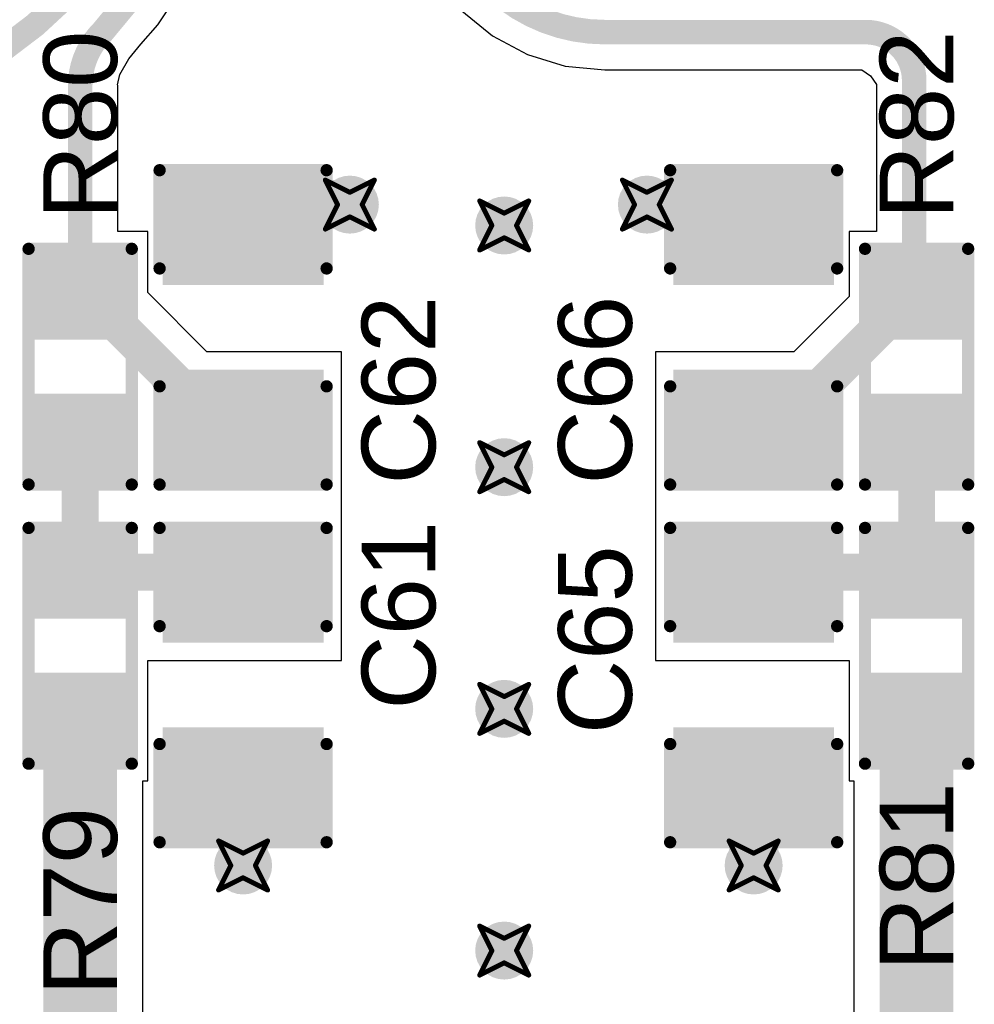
# Model space of a CAD drawing. Header units: inches. Extents: x -0.03 to 9.71, y 0 to 4.44.
# Tile 96 of 118: x 3.37 to 3.76, y 1.12 to 1.52. Entities that reach past the tile are written whole.
import ezdxf

# ---------------------------------------------------------------- set-up
doc = ezdxf.new("R2010")
doc.units = ezdxf.units.IN
doc.header["$MEASUREMENT"] = 0
for name, color, linetype in [('Bottom Layer', 5, 'Continuous'), ('Drill Drawing', 1, 'Continuous'), ('Layer 1', 16, 'Continuous'), ('Layer 2', 76, 'Continuous'), ('Top Layer', 1, 'Continuous'), ('Top Overlay', 2, 'Continuous'), ('Top Paste', 8, 'Continuous'), ('Top Solder', 216, 'Continuous'), ('Via Holes', 16, 'Continuous')]:
    doc.layers.add(name, color=color, linetype=linetype)
doc.styles.add('Arial', font='txt', dxfattribs={"height": 0.2})

# ---------------------------------------------------------------- blocks, each defined once
blk = doc.blocks.new('R___0603_21')
at = {"layer": 'Top Layer'}
for points in [[(-0.015, 0.0175), (-0.015, -0.0175), (-0.045, -0.0175), (-0.045, 0.0175)], [(0.045, 0.0175), (0.045, -0.0175), (0.015, -0.0175), (0.015, 0.0175)]]:
    blk.add_hatch(color=1, dxfattribs=at).paths.add_polyline_path(points)
at = {"layer": 'Top Paste'}
for points in [[(-0.015, 0.0175), (-0.015, -0.0175), (-0.045, -0.0175), (-0.045, 0.0175)], [(0.045, 0.0175), (0.045, -0.0175), (0.015, -0.0175), (0.015, 0.0175)]]:
    blk.add_hatch(color=8, dxfattribs=at).paths.add_polyline_path(points)
at = {"layer": 'Top Solder'}
for points in [[(-0.011, 0.0215), (-0.011, -0.0215), (-0.049, -0.0215), (-0.049, 0.0215)], [(0.049, 0.0215), (0.049, -0.0215), (0.011, -0.0215), (0.011, 0.0215)]]:
    blk.add_hatch(color=216, dxfattribs=at).paths.add_polyline_path(points)
at = {"layer": 'Top Overlay', "const_width": 0.005}
for points in [[(-0.048, 0.021), (0.048, 0.021)], [(-0.048, 0.021), (-0.048, -0.021)], [(0.048, 0.021), (0.048, -0.021)], [(-0.048, -0.021), (0.048, -0.021)]]:
    blk.add_lwpolyline(points, dxfattribs=at)
at = {"layer": 'Top Overlay', "const_width": 0.0025}
for points in [[(-0.04925, 0.021, 1), (-0.04675, 0.021, 1)], [(-0.04925, 0.021, 1), (-0.04675, 0.021, 1)], [(0.04675, 0.021, 1), (0.04925, 0.021, 1)], [(0.04675, 0.021, 1), (0.04925, 0.021, 1)], [(-0.04925, -0.021, 1), (-0.04675, -0.021, 1)], [(-0.04925, -0.021, 1), (-0.04675, -0.021, 1)], [(0.04675, -0.021, 1), (0.04925, -0.021, 1)], [(0.04675, -0.021, 1), (0.04925, -0.021, 1)]]:
    blk.add_lwpolyline(points, format="xyb", close=True, dxfattribs=at)
blk = doc.blocks.new('R___0603_22')
at = {"layer": 'Top Layer'}
for points in [[(-0.015, 0.0175), (-0.015, -0.0175), (-0.045, -0.0175), (-0.045, 0.0175)], [(0.045, 0.0175), (0.045, -0.0175), (0.015, -0.0175), (0.015, 0.0175)]]:
    blk.add_hatch(color=1, dxfattribs=at).paths.add_polyline_path(points)
at = {"layer": 'Top Paste'}
for points in [[(-0.015, 0.0175), (-0.015, -0.0175), (-0.045, -0.0175), (-0.045, 0.0175)], [(0.045, 0.0175), (0.045, -0.0175), (0.015, -0.0175), (0.015, 0.0175)]]:
    blk.add_hatch(color=8, dxfattribs=at).paths.add_polyline_path(points)
at = {"layer": 'Top Solder'}
for points in [[(-0.011, 0.0215), (-0.011, -0.0215), (-0.049, -0.0215), (-0.049, 0.0215)], [(0.049, 0.0215), (0.049, -0.0215), (0.011, -0.0215), (0.011, 0.0215)]]:
    blk.add_hatch(color=216, dxfattribs=at).paths.add_polyline_path(points)
at = {"layer": 'Top Overlay', "const_width": 0.005}
for points in [[(-0.048, 0.021), (0.048, 0.021)], [(-0.048, 0.021), (-0.048, -0.021)], [(0.048, 0.021), (0.048, -0.021)], [(-0.048, -0.021), (0.048, -0.021)]]:
    blk.add_lwpolyline(points, dxfattribs=at)
at = {"layer": 'Top Overlay', "const_width": 0.0025}
for points in [[(-0.04925, 0.021, 1), (-0.04675, 0.021, 1)], [(-0.04925, 0.021, 1), (-0.04675, 0.021, 1)], [(0.04675, 0.021, 1), (0.04925, 0.021, 1)], [(0.04675, 0.021, 1), (0.04925, 0.021, 1)], [(-0.04925, -0.021, 1), (-0.04675, -0.021, 1)], [(-0.04925, -0.021, 1), (-0.04675, -0.021, 1)], [(0.04675, -0.021, 1), (0.04925, -0.021, 1)], [(0.04675, -0.021, 1), (0.04925, -0.021, 1)]]:
    blk.add_lwpolyline(points, format="xyb", close=True, dxfattribs=at)
blk = doc.blocks.new('R___0603_23')
at = {"layer": 'Top Layer'}
for points in [[(-0.015, 0.0175), (-0.015, -0.0175), (-0.045, -0.0175), (-0.045, 0.0175)], [(0.045, 0.0175), (0.045, -0.0175), (0.015, -0.0175), (0.015, 0.0175)]]:
    blk.add_hatch(color=1, dxfattribs=at).paths.add_polyline_path(points)
at = {"layer": 'Top Paste'}
for points in [[(-0.015, 0.0175), (-0.015, -0.0175), (-0.045, -0.0175), (-0.045, 0.0175)], [(0.045, 0.0175), (0.045, -0.0175), (0.015, -0.0175), (0.015, 0.0175)]]:
    blk.add_hatch(color=8, dxfattribs=at).paths.add_polyline_path(points)
at = {"layer": 'Top Solder'}
for points in [[(-0.011, 0.0215), (-0.011, -0.0215), (-0.049, -0.0215), (-0.049, 0.0215)], [(0.049, 0.0215), (0.049, -0.0215), (0.011, -0.0215), (0.011, 0.0215)]]:
    blk.add_hatch(color=216, dxfattribs=at).paths.add_polyline_path(points)
at = {"layer": 'Top Overlay', "const_width": 0.005}
for points in [[(-0.048, 0.021), (0.048, 0.021)], [(-0.048, 0.021), (-0.048, -0.021)], [(0.048, 0.021), (0.048, -0.021)], [(-0.048, -0.021), (0.048, -0.021)]]:
    blk.add_lwpolyline(points, dxfattribs=at)
at = {"layer": 'Top Overlay', "const_width": 0.0025}
for points in [[(-0.04925, 0.021, 1), (-0.04675, 0.021, 1)], [(-0.04925, 0.021, 1), (-0.04675, 0.021, 1)], [(0.04675, 0.021, 1), (0.04925, 0.021, 1)], [(0.04675, 0.021, 1), (0.04925, 0.021, 1)], [(-0.04925, -0.021, 1), (-0.04675, -0.021, 1)], [(-0.04925, -0.021, 1), (-0.04675, -0.021, 1)], [(0.04675, -0.021, 1), (0.04925, -0.021, 1)], [(0.04675, -0.021, 1), (0.04925, -0.021, 1)]]:
    blk.add_lwpolyline(points, format="xyb", close=True, dxfattribs=at)
blk = doc.blocks.new('R___0603_24')
at = {"layer": 'Top Layer'}
for points in [[(-0.015, 0.0175), (-0.015, -0.0175), (-0.045, -0.0175), (-0.045, 0.0175)], [(0.045, 0.0175), (0.045, -0.0175), (0.015, -0.0175), (0.015, 0.0175)]]:
    blk.add_hatch(color=1, dxfattribs=at).paths.add_polyline_path(points)
at = {"layer": 'Top Paste'}
for points in [[(-0.015, 0.0175), (-0.015, -0.0175), (-0.045, -0.0175), (-0.045, 0.0175)], [(0.045, 0.0175), (0.045, -0.0175), (0.015, -0.0175), (0.015, 0.0175)]]:
    blk.add_hatch(color=8, dxfattribs=at).paths.add_polyline_path(points)
at = {"layer": 'Top Solder'}
for points in [[(-0.011, 0.0215), (-0.011, -0.0215), (-0.049, -0.0215), (-0.049, 0.0215)], [(0.049, 0.0215), (0.049, -0.0215), (0.011, -0.0215), (0.011, 0.0215)]]:
    blk.add_hatch(color=216, dxfattribs=at).paths.add_polyline_path(points)
at = {"layer": 'Top Overlay', "const_width": 0.005}
for points in [[(-0.048, 0.021), (0.048, 0.021)], [(-0.048, 0.021), (-0.048, -0.021)], [(0.048, 0.021), (0.048, -0.021)], [(-0.048, -0.021), (0.048, -0.021)]]:
    blk.add_lwpolyline(points, dxfattribs=at)
at = {"layer": 'Top Overlay', "const_width": 0.0025}
for points in [[(-0.04925, 0.021, 1), (-0.04675, 0.021, 1)], [(-0.04925, 0.021, 1), (-0.04675, 0.021, 1)], [(0.04675, 0.021, 1), (0.04925, 0.021, 1)], [(0.04675, 0.021, 1), (0.04925, 0.021, 1)], [(-0.04925, -0.021, 1), (-0.04675, -0.021, 1)], [(-0.04925, -0.021, 1), (-0.04675, -0.021, 1)], [(0.04675, -0.021, 1), (0.04925, -0.021, 1)], [(0.04675, -0.021, 1), (0.04925, -0.021, 1)]]:
    blk.add_lwpolyline(points, format="xyb", close=True, dxfattribs=at)
blk = doc.blocks.new('C___0805_136')
at = {"layer": 'Top Layer'}
for points in [[(-0.06, 0.03), (-0.02, 0.03), (-0.02, -0.03), (-0.06, -0.03)], [(0.02, 0.03), (0.06, 0.03), (0.06, -0.03), (0.02, -0.03)]]:
    blk.add_hatch(color=1, dxfattribs=at).paths.add_polyline_path(points)
at = {"layer": 'Top Paste'}
for points in [[(-0.06, 0.03), (-0.02, 0.03), (-0.02, -0.03), (-0.06, -0.03)], [(0.02, 0.03), (0.06, 0.03), (0.06, -0.03), (0.02, -0.03)]]:
    blk.add_hatch(color=8, dxfattribs=at).paths.add_polyline_path(points)
at = {"layer": 'Top Solder'}
for points in [[(-0.06276, 0.03276), (-0.01724, 0.03276), (-0.01724, -0.03276), (-0.06276, -0.03276)], [(0.01724, 0.03276), (0.06276, 0.03276), (0.06276, -0.03276), (0.01724, -0.03276)]]:
    blk.add_hatch(color=216, dxfattribs=at).paths.add_polyline_path(points)
at = {"layer": 'Top Overlay', "const_width": 0.005}
for points in [[(-0.064, -0.034), (-0.064, 0.034)], [(-0.024, 0.034), (-0.064, 0.034)], [(0.064, 0.034), (0.024, 0.034)], [(0.064, -0.034), (0.064, 0.034)], [(-0.024, -0.034), (-0.064, -0.034)], [(0.064, -0.034), (0.024, -0.034)]]:
    blk.add_lwpolyline(points, dxfattribs=at)
at = {"layer": 'Top Overlay', "const_width": 0.0025}
for points in [[(-0.06525, 0.034, 1), (-0.06275, 0.034, 1)], [(-0.06525, 0.034, 1), (-0.06275, 0.034, 1)], [(-0.02525, 0.034, 1), (-0.02275, 0.034, 1)], [(0.02275, 0.034, 1), (0.02525, 0.034, 1)], [(0.06275, 0.034, 1), (0.06525, 0.034, 1)], [(0.06275, 0.034, 1), (0.06525, 0.034, 1)], [(-0.06525, -0.034, 1), (-0.06275, -0.034, 1)], [(-0.06525, -0.034, 1), (-0.06275, -0.034, 1)], [(-0.02525, -0.034, 1), (-0.02275, -0.034, 1)], [(0.02275, -0.034, 1), (0.02525, -0.034, 1)], [(0.06275, -0.034, 1), (0.06525, -0.034, 1)], [(0.06275, -0.034, 1), (0.06525, -0.034, 1)]]:
    blk.add_lwpolyline(points, format="xyb", close=True, dxfattribs=at)
blk = doc.blocks.new('C___0805_137')
at = {"layer": 'Top Layer'}
for points in [[(-0.06, 0.03), (-0.02, 0.03), (-0.02, -0.03), (-0.06, -0.03)], [(0.02, 0.03), (0.06, 0.03), (0.06, -0.03), (0.02, -0.03)]]:
    blk.add_hatch(color=1, dxfattribs=at).paths.add_polyline_path(points)
at = {"layer": 'Top Paste'}
for points in [[(-0.06, 0.03), (-0.02, 0.03), (-0.02, -0.03), (-0.06, -0.03)], [(0.02, 0.03), (0.06, 0.03), (0.06, -0.03), (0.02, -0.03)]]:
    blk.add_hatch(color=8, dxfattribs=at).paths.add_polyline_path(points)
at = {"layer": 'Top Solder'}
for points in [[(-0.06276, 0.03276), (-0.01724, 0.03276), (-0.01724, -0.03276), (-0.06276, -0.03276)], [(0.01724, 0.03276), (0.06276, 0.03276), (0.06276, -0.03276), (0.01724, -0.03276)]]:
    blk.add_hatch(color=216, dxfattribs=at).paths.add_polyline_path(points)
at = {"layer": 'Top Overlay', "const_width": 0.005}
for points in [[(-0.064, 0.034), (-0.064, -0.034)], [(-0.064, 0.034), (-0.024, 0.034)], [(0.024, 0.034), (0.064, 0.034)], [(0.064, 0.034), (0.064, -0.034)], [(-0.064, -0.034), (-0.024, -0.034)], [(0.024, -0.034), (0.064, -0.034)]]:
    blk.add_lwpolyline(points, dxfattribs=at)
at = {"layer": 'Top Overlay', "const_width": 0.0025}
for points in [[(-0.06525, 0.034, 1), (-0.06275, 0.034, 1)], [(-0.06525, 0.034, 1), (-0.06275, 0.034, 1)], [(-0.02525, 0.034, 1), (-0.02275, 0.034, 1)], [(0.02275, 0.034, 1), (0.02525, 0.034, 1)], [(0.06275, 0.034, 1), (0.06525, 0.034, 1)], [(0.06275, 0.034, 1), (0.06525, 0.034, 1)], [(-0.06525, -0.034, 1), (-0.06275, -0.034, 1)], [(-0.06525, -0.034, 1), (-0.06275, -0.034, 1)], [(-0.02525, -0.034, 1), (-0.02275, -0.034, 1)], [(0.02275, -0.034, 1), (0.02525, -0.034, 1)], [(0.06275, -0.034, 1), (0.06525, -0.034, 1)], [(0.06275, -0.034, 1), (0.06525, -0.034, 1)]]:
    blk.add_lwpolyline(points, format="xyb", close=True, dxfattribs=at)
blk = doc.blocks.new('C___0805_140')
at = {"layer": 'Top Layer'}
for points in [[(-0.06, 0.03), (-0.02, 0.03), (-0.02, -0.03), (-0.06, -0.03)], [(0.02, 0.03), (0.06, 0.03), (0.06, -0.03), (0.02, -0.03)]]:
    blk.add_hatch(color=1, dxfattribs=at).paths.add_polyline_path(points)
at = {"layer": 'Top Paste'}
for points in [[(-0.06, 0.03), (-0.02, 0.03), (-0.02, -0.03), (-0.06, -0.03)], [(0.02, 0.03), (0.06, 0.03), (0.06, -0.03), (0.02, -0.03)]]:
    blk.add_hatch(color=8, dxfattribs=at).paths.add_polyline_path(points)
at = {"layer": 'Top Solder'}
for points in [[(-0.06276, 0.03276), (-0.01724, 0.03276), (-0.01724, -0.03276), (-0.06276, -0.03276)], [(0.01724, 0.03276), (0.06276, 0.03276), (0.06276, -0.03276), (0.01724, -0.03276)]]:
    blk.add_hatch(color=216, dxfattribs=at).paths.add_polyline_path(points)
at = {"layer": 'Top Overlay', "const_width": 0.005}
for points in [[(-0.064, 0.034), (-0.064, -0.034)], [(-0.064, 0.034), (-0.024, 0.034)], [(0.024, 0.034), (0.064, 0.034)], [(0.064, 0.034), (0.064, -0.034)], [(-0.064, -0.034), (-0.024, -0.034)], [(0.024, -0.034), (0.064, -0.034)]]:
    blk.add_lwpolyline(points, dxfattribs=at)
at = {"layer": 'Top Overlay', "const_width": 0.0025}
for points in [[(-0.06525, 0.034, 1), (-0.06275, 0.034, 1)], [(-0.06525, 0.034, 1), (-0.06275, 0.034, 1)], [(-0.02525, 0.034, 1), (-0.02275, 0.034, 1)], [(0.02275, 0.034, 1), (0.02525, 0.034, 1)], [(0.06275, 0.034, 1), (0.06525, 0.034, 1)], [(0.06275, 0.034, 1), (0.06525, 0.034, 1)], [(-0.06525, -0.034, 1), (-0.06275, -0.034, 1)], [(-0.06525, -0.034, 1), (-0.06275, -0.034, 1)], [(-0.02525, -0.034, 1), (-0.02275, -0.034, 1)], [(0.02275, -0.034, 1), (0.02525, -0.034, 1)], [(0.06275, -0.034, 1), (0.06525, -0.034, 1)], [(0.06275, -0.034, 1), (0.06525, -0.034, 1)]]:
    blk.add_lwpolyline(points, format="xyb", close=True, dxfattribs=at)
blk = doc.blocks.new('C___0805_141')
at = {"layer": 'Top Layer'}
for points in [[(-0.06, 0.03), (-0.02, 0.03), (-0.02, -0.03), (-0.06, -0.03)], [(0.02, 0.03), (0.06, 0.03), (0.06, -0.03), (0.02, -0.03)]]:
    blk.add_hatch(color=1, dxfattribs=at).paths.add_polyline_path(points)
at = {"layer": 'Top Paste'}
for points in [[(-0.06, 0.03), (-0.02, 0.03), (-0.02, -0.03), (-0.06, -0.03)], [(0.02, 0.03), (0.06, 0.03), (0.06, -0.03), (0.02, -0.03)]]:
    blk.add_hatch(color=8, dxfattribs=at).paths.add_polyline_path(points)
at = {"layer": 'Top Solder'}
for points in [[(-0.06276, 0.03276), (-0.01724, 0.03276), (-0.01724, -0.03276), (-0.06276, -0.03276)], [(0.01724, 0.03276), (0.06276, 0.03276), (0.06276, -0.03276), (0.01724, -0.03276)]]:
    blk.add_hatch(color=216, dxfattribs=at).paths.add_polyline_path(points)
at = {"layer": 'Top Overlay', "const_width": 0.005}
for points in [[(-0.064, -0.034), (-0.064, 0.034)], [(-0.024, 0.034), (-0.064, 0.034)], [(0.064, 0.034), (0.024, 0.034)], [(0.064, -0.034), (0.064, 0.034)], [(-0.024, -0.034), (-0.064, -0.034)], [(0.064, -0.034), (0.024, -0.034)]]:
    blk.add_lwpolyline(points, dxfattribs=at)
at = {"layer": 'Top Overlay', "const_width": 0.0025}
for points in [[(-0.06525, 0.034, 1), (-0.06275, 0.034, 1)], [(-0.06525, 0.034, 1), (-0.06275, 0.034, 1)], [(-0.02525, 0.034, 1), (-0.02275, 0.034, 1)], [(0.02275, 0.034, 1), (0.02525, 0.034, 1)], [(0.06275, 0.034, 1), (0.06525, 0.034, 1)], [(0.06275, 0.034, 1), (0.06525, 0.034, 1)], [(-0.06525, -0.034, 1), (-0.06275, -0.034, 1)], [(-0.06525, -0.034, 1), (-0.06275, -0.034, 1)], [(-0.02525, -0.034, 1), (-0.02275, -0.034, 1)], [(0.02275, -0.034, 1), (0.02525, -0.034, 1)], [(0.06275, -0.034, 1), (0.06525, -0.034, 1)], [(0.06275, -0.034, 1), (0.06525, -0.034, 1)]]:
    blk.add_lwpolyline(points, format="xyb", close=True, dxfattribs=at)

msp = doc.modelspace()

# ---------------------------------------------------------------- hatches: boundary and pattern name
at = {"layer": 'Bottom Layer'}
h = msp.add_hatch(color=5, dxfattribs=at)
edge = h.paths.add_edge_path()
edge.add_arc((3.50488, 1.44551), 0.01181, 0, 360)
h = msp.add_hatch(color=5, dxfattribs=at)
edge = h.paths.add_edge_path()
edge.add_arc((3.62583, 1.44551), 0.01181, 0, 360)
h = msp.add_hatch(color=5, dxfattribs=at)
edge = h.paths.add_edge_path()
edge.add_arc((3.56772, 1.43701), 0.01181, 0, 360)
h = msp.add_hatch(color=5, dxfattribs=at)
edge = h.paths.add_edge_path()
edge.add_arc((3.56772, 1.33858), 0.01181, 0, 360)
h = msp.add_hatch(color=5, dxfattribs=at)
edge = h.paths.add_edge_path()
edge.add_arc((3.56772, 1.24016), 0.01181, 0, 360)
h = msp.add_hatch(color=5, dxfattribs=at)
edge = h.paths.add_edge_path()
edge.add_arc((3.46142, 1.17638), 0.01181, 0, 360)
h = msp.add_hatch(color=5, dxfattribs=at)
edge = h.paths.add_edge_path()
edge.add_arc((3.66929, 1.17638), 0.01181, 0, 360)
h = msp.add_hatch(color=5, dxfattribs=at)
edge = h.paths.add_edge_path()
edge.add_arc((3.56772, 1.14173), 0.01181, 0, 360)
at = {"layer": 'Layer 1'}
h = msp.add_hatch(color=16, dxfattribs=at)
edge = h.paths.add_edge_path()
edge.add_arc((3.50488, 1.44551), 0.01181, 0, 360)
h = msp.add_hatch(color=16, dxfattribs=at)
edge = h.paths.add_edge_path()
edge.add_arc((3.62583, 1.44551), 0.01181, 0, 360)
h = msp.add_hatch(color=16, dxfattribs=at)
edge = h.paths.add_edge_path()
edge.add_arc((3.56772, 1.43701), 0.01181, 0, 360)
h = msp.add_hatch(color=16, dxfattribs=at)
edge = h.paths.add_edge_path()
edge.add_arc((3.56772, 1.33858), 0.01181, 0, 360)
h = msp.add_hatch(color=16, dxfattribs=at)
edge = h.paths.add_edge_path()
edge.add_arc((3.56772, 1.24016), 0.01181, 0, 360)
h = msp.add_hatch(color=16, dxfattribs=at)
edge = h.paths.add_edge_path()
edge.add_arc((3.46142, 1.17638), 0.01181, 0, 360)
h = msp.add_hatch(color=16, dxfattribs=at)
edge = h.paths.add_edge_path()
edge.add_arc((3.66929, 1.17638), 0.01181, 0, 360)
h = msp.add_hatch(color=16, dxfattribs=at)
edge = h.paths.add_edge_path()
edge.add_arc((3.56772, 1.14173), 0.01181, 0, 360)
at = {"layer": 'Layer 2'}
h = msp.add_hatch(color=76, dxfattribs=at)
edge = h.paths.add_edge_path()
edge.add_arc((3.50488, 1.44551), 0.01181, 0, 360)
h = msp.add_hatch(color=76, dxfattribs=at)
edge = h.paths.add_edge_path()
edge.add_arc((3.62583, 1.44551), 0.01181, 0, 360)
h = msp.add_hatch(color=76, dxfattribs=at)
edge = h.paths.add_edge_path()
edge.add_arc((3.56772, 1.43701), 0.01181, 0, 360)
h = msp.add_hatch(color=76, dxfattribs=at)
edge = h.paths.add_edge_path()
edge.add_arc((3.56772, 1.33858), 0.01181, 0, 360)
h = msp.add_hatch(color=76, dxfattribs=at)
edge = h.paths.add_edge_path()
edge.add_arc((3.56772, 1.24016), 0.01181, 0, 360)
h = msp.add_hatch(color=76, dxfattribs=at)
edge = h.paths.add_edge_path()
edge.add_arc((3.46142, 1.17638), 0.01181, 0, 360)
h = msp.add_hatch(color=76, dxfattribs=at)
edge = h.paths.add_edge_path()
edge.add_arc((3.66929, 1.17638), 0.01181, 0, 360)
h = msp.add_hatch(color=76, dxfattribs=at)
edge = h.paths.add_edge_path()
edge.add_arc((3.56772, 1.14173), 0.01181, 0, 360)
at = {"layer": 'Top Layer'}
h = msp.add_hatch(color=1, dxfattribs=at)
edge = h.paths.add_edge_path()
edge.add_arc((3.50488, 1.44551), 0.01181, 0, 360)
h = msp.add_hatch(color=1, dxfattribs=at)
edge = h.paths.add_edge_path()
edge.add_arc((3.62583, 1.44551), 0.01181, 0, 360)
h = msp.add_hatch(color=1, dxfattribs=at)
edge = h.paths.add_edge_path()
edge.add_arc((3.56772, 1.43701), 0.01181, 0, 360)
h = msp.add_hatch(color=1, dxfattribs=at)
edge = h.paths.add_edge_path()
edge.add_arc((3.56772, 1.33858), 0.01181, 0, 360)
h = msp.add_hatch(color=1, dxfattribs=at)
edge = h.paths.add_edge_path()
edge.add_arc((3.56772, 1.24016), 0.01181, 0, 360)
h = msp.add_hatch(color=1, dxfattribs=at)
edge = h.paths.add_edge_path()
edge.add_arc((3.46142, 1.17638), 0.01181, 0, 360)
h = msp.add_hatch(color=1, dxfattribs=at)
edge = h.paths.add_edge_path()
edge.add_arc((3.66929, 1.17638), 0.01181, 0, 360)
h = msp.add_hatch(color=1, dxfattribs=at)
edge = h.paths.add_edge_path()
edge.add_arc((3.56772, 1.14173), 0.01181, 0, 360)
at = {"layer": 'Via Holes'}
h = msp.add_hatch(color=7, dxfattribs=at)
edge = h.paths.add_edge_path()
edge.add_arc((3.50488, 1.44551), 0.00591, 0, 360)
h = msp.add_hatch(color=7, dxfattribs=at)
edge = h.paths.add_edge_path()
edge.add_arc((3.62583, 1.44551), 0.00591, 0, 360)
h = msp.add_hatch(color=7, dxfattribs=at)
edge = h.paths.add_edge_path()
edge.add_arc((3.56772, 1.43701), 0.00591, 0, 360)
h = msp.add_hatch(color=7, dxfattribs=at)
edge = h.paths.add_edge_path()
edge.add_arc((3.56772, 1.33858), 0.00591, 0, 360)
h = msp.add_hatch(color=7, dxfattribs=at)
edge = h.paths.add_edge_path()
edge.add_arc((3.56772, 1.24016), 0.00591, 0, 360)
h = msp.add_hatch(color=7, dxfattribs=at)
edge = h.paths.add_edge_path()
edge.add_arc((3.46142, 1.17638), 0.00591, 0, 360)
h = msp.add_hatch(color=7, dxfattribs=at)
edge = h.paths.add_edge_path()
edge.add_arc((3.66929, 1.17638), 0.00591, 0, 360)
h = msp.add_hatch(color=7, dxfattribs=at)
edge = h.paths.add_edge_path()
edge.add_arc((3.56772, 1.14173), 0.00591, 0, 360)

# ---------------------------------------------------------------- linework, layer by layer
at = {"layer": 'Drill Drawing', "const_width": 0.002}
for points in [[(3.49488, 1.45551), (3.50488, 1.45051)], [(3.49488, 1.45551), (3.49988, 1.44551)], [(3.50488, 1.45051), (3.51488, 1.45551)], [(3.50988, 1.44551), (3.51488, 1.45551)], [(3.61583, 1.45551), (3.62583, 1.45051)], [(3.61583, 1.45551), (3.62083, 1.44551)], [(3.62583, 1.45051), (3.63583, 1.45551)], [(3.63083, 1.44551), (3.63583, 1.45551)], [(3.55772, 1.44701), (3.56772, 1.44201)], [(3.55772, 1.44701), (3.56272, 1.43701)], [(3.56772, 1.44201), (3.57772, 1.44701)], [(3.57272, 1.43701), (3.57772, 1.44701)], [(3.49488, 1.43551), (3.49988, 1.44551)], [(3.50988, 1.44551), (3.51488, 1.43551)], [(3.61583, 1.43551), (3.62083, 1.44551)], [(3.63083, 1.44551), (3.63583, 1.43551)], [(3.49488, 1.43551), (3.50488, 1.44051)], [(3.50488, 1.44051), (3.51488, 1.43551)], [(3.61583, 1.43551), (3.62583, 1.44051)], [(3.62583, 1.44051), (3.63583, 1.43551)], [(3.55772, 1.42701), (3.56272, 1.43701)], [(3.57272, 1.43701), (3.57772, 1.42701)], [(3.55772, 1.42701), (3.56772, 1.43201)], [(3.56772, 1.43201), (3.57772, 1.42701)], [(3.55772, 1.34858), (3.56772, 1.34358)], [(3.55772, 1.34858), (3.56272, 1.33858)], [(3.56772, 1.34358), (3.57772, 1.34858)], [(3.57272, 1.33858), (3.57772, 1.34858)], [(3.55772, 1.32858), (3.56272, 1.33858)], [(3.57272, 1.33858), (3.57772, 1.32858)], [(3.55772, 1.32858), (3.56772, 1.33358)], [(3.56772, 1.33358), (3.57772, 1.32858)], [(3.55772, 1.25016), (3.56772, 1.24516)], [(3.55772, 1.25016), (3.56272, 1.24016)], [(3.56772, 1.24516), (3.57772, 1.25016)], [(3.57272, 1.24016), (3.57772, 1.25016)], [(3.55772, 1.23016), (3.56272, 1.24016)], [(3.57272, 1.24016), (3.57772, 1.23016)], [(3.55772, 1.23016), (3.56772, 1.23516)], [(3.56772, 1.23516), (3.57772, 1.23016)], [(3.45142, 1.18638), (3.46142, 1.18138)], [(3.45142, 1.18638), (3.45642, 1.17638)], [(3.46142, 1.18138), (3.47142, 1.18638)], [(3.46642, 1.17638), (3.47142, 1.18638)], [(3.65929, 1.18638), (3.66929, 1.18138)], [(3.65929, 1.18638), (3.66429, 1.17638)], [(3.66929, 1.18138), (3.67929, 1.18638)], [(3.67429, 1.17638), (3.67929, 1.18638)], [(3.45142, 1.16638), (3.45642, 1.17638)], [(3.46642, 1.17638), (3.47142, 1.16638)], [(3.65929, 1.16638), (3.66429, 1.17638)], [(3.67429, 1.17638), (3.67929, 1.16638)], [(3.45142, 1.16638), (3.46142, 1.17138)], [(3.46142, 1.17138), (3.47142, 1.16638)], [(3.65929, 1.16638), (3.66929, 1.17138)], [(3.66929, 1.17138), (3.67929, 1.16638)], [(3.55772, 1.15173), (3.56772, 1.14673)], [(3.55772, 1.15173), (3.56272, 1.14173)], [(3.56772, 1.14673), (3.57772, 1.15173)], [(3.57272, 1.14173), (3.57772, 1.15173)], [(3.55772, 1.13173), (3.56272, 1.14173)], [(3.57272, 1.14173), (3.57772, 1.13173)], [(3.55772, 1.13173), (3.56772, 1.13673)], [(3.56772, 1.13673), (3.57772, 1.13173)]]:
    msp.add_lwpolyline(points, dxfattribs=at)
at = {"layer": 'Drill Drawing', "const_width": 0.001}
for points in [[(3.49438, 1.45551, 1), (3.49538, 1.45551, 1)], [(3.49438, 1.45551, 1), (3.49538, 1.45551, 1)], [(3.51438, 1.45551, 1), (3.51538, 1.45551, 1)], [(3.51438, 1.45551, 1), (3.51538, 1.45551, 1)], [(3.61533, 1.45551, 1), (3.61633, 1.45551, 1)], [(3.61533, 1.45551, 1), (3.61633, 1.45551, 1)], [(3.63533, 1.45551, 1), (3.63633, 1.45551, 1)], [(3.63533, 1.45551, 1), (3.63633, 1.45551, 1)], [(3.50438, 1.45051, 1), (3.50538, 1.45051, 1)], [(3.50438, 1.45051, 1), (3.50538, 1.45051, 1)], [(3.62533, 1.45051, 1), (3.62633, 1.45051, 1)], [(3.62533, 1.45051, 1), (3.62633, 1.45051, 1)], [(3.55722, 1.44701, 1), (3.55822, 1.44701, 1)], [(3.55722, 1.44701, 1), (3.55822, 1.44701, 1)], [(3.57722, 1.44701, 1), (3.57822, 1.44701, 1)], [(3.57722, 1.44701, 1), (3.57822, 1.44701, 1)], [(3.49938, 1.44551, 1), (3.50038, 1.44551, 1)], [(3.49938, 1.44551, 1), (3.50038, 1.44551, 1)], [(3.50938, 1.44551, 1), (3.51038, 1.44551, 1)], [(3.50938, 1.44551, 1), (3.51038, 1.44551, 1)], [(3.62033, 1.44551, 1), (3.62133, 1.44551, 1)], [(3.62033, 1.44551, 1), (3.62133, 1.44551, 1)], [(3.63033, 1.44551, 1), (3.63133, 1.44551, 1)], [(3.63033, 1.44551, 1), (3.63133, 1.44551, 1)], [(3.50438, 1.44051, 1), (3.50538, 1.44051, 1)], [(3.50438, 1.44051, 1), (3.50538, 1.44051, 1)], [(3.56722, 1.44201, 1), (3.56822, 1.44201, 1)], [(3.56722, 1.44201, 1), (3.56822, 1.44201, 1)], [(3.62533, 1.44051, 1), (3.62633, 1.44051, 1)], [(3.62533, 1.44051, 1), (3.62633, 1.44051, 1)], [(3.49438, 1.43551, 1), (3.49538, 1.43551, 1)], [(3.49438, 1.43551, 1), (3.49538, 1.43551, 1)], [(3.51438, 1.43551, 1), (3.51538, 1.43551, 1)], [(3.51438, 1.43551, 1), (3.51538, 1.43551, 1)], [(3.56222, 1.43701, 1), (3.56322, 1.43701, 1)], [(3.56222, 1.43701, 1), (3.56322, 1.43701, 1)], [(3.57222, 1.43701, 1), (3.57322, 1.43701, 1)], [(3.57222, 1.43701, 1), (3.57322, 1.43701, 1)], [(3.61533, 1.43551, 1), (3.61633, 1.43551, 1)], [(3.61533, 1.43551, 1), (3.61633, 1.43551, 1)], [(3.63533, 1.43551, 1), (3.63633, 1.43551, 1)], [(3.63533, 1.43551, 1), (3.63633, 1.43551, 1)], [(3.56722, 1.43201, 1), (3.56822, 1.43201, 1)], [(3.56722, 1.43201, 1), (3.56822, 1.43201, 1)], [(3.55722, 1.42701, 1), (3.55822, 1.42701, 1)], [(3.55722, 1.42701, 1), (3.55822, 1.42701, 1)], [(3.57722, 1.42701, 1), (3.57822, 1.42701, 1)], [(3.57722, 1.42701, 1), (3.57822, 1.42701, 1)], [(3.55722, 1.34858, 1), (3.55822, 1.34858, 1)], [(3.55722, 1.34858, 1), (3.55822, 1.34858, 1)], [(3.57722, 1.34858, 1), (3.57822, 1.34858, 1)], [(3.57722, 1.34858, 1), (3.57822, 1.34858, 1)], [(3.56722, 1.34358, 1), (3.56822, 1.34358, 1)], [(3.56722, 1.34358, 1), (3.56822, 1.34358, 1)], [(3.56222, 1.33858, 1), (3.56322, 1.33858, 1)], [(3.56222, 1.33858, 1), (3.56322, 1.33858, 1)], [(3.57222, 1.33858, 1), (3.57322, 1.33858, 1)], [(3.57222, 1.33858, 1), (3.57322, 1.33858, 1)], [(3.56722, 1.33358, 1), (3.56822, 1.33358, 1)], [(3.56722, 1.33358, 1), (3.56822, 1.33358, 1)], [(3.55722, 1.32858, 1), (3.55822, 1.32858, 1)], [(3.55722, 1.32858, 1), (3.55822, 1.32858, 1)], [(3.57722, 1.32858, 1), (3.57822, 1.32858, 1)], [(3.57722, 1.32858, 1), (3.57822, 1.32858, 1)], [(3.55722, 1.25016, 1), (3.55822, 1.25016, 1)], [(3.55722, 1.25016, 1), (3.55822, 1.25016, 1)], [(3.57722, 1.25016, 1), (3.57822, 1.25016, 1)], [(3.57722, 1.25016, 1), (3.57822, 1.25016, 1)], [(3.56722, 1.24516, 1), (3.56822, 1.24516, 1)], [(3.56722, 1.24516, 1), (3.56822, 1.24516, 1)], [(3.56222, 1.24016, 1), (3.56322, 1.24016, 1)], [(3.56222, 1.24016, 1), (3.56322, 1.24016, 1)], [(3.57222, 1.24016, 1), (3.57322, 1.24016, 1)], [(3.57222, 1.24016, 1), (3.57322, 1.24016, 1)], [(3.56722, 1.23516, 1), (3.56822, 1.23516, 1)], [(3.56722, 1.23516, 1), (3.56822, 1.23516, 1)], [(3.55722, 1.23016, 1), (3.55822, 1.23016, 1)], [(3.55722, 1.23016, 1), (3.55822, 1.23016, 1)], [(3.57722, 1.23016, 1), (3.57822, 1.23016, 1)], [(3.57722, 1.23016, 1), (3.57822, 1.23016, 1)], [(3.45092, 1.18638, 1), (3.45192, 1.18638, 1)], [(3.45092, 1.18638, 1), (3.45192, 1.18638, 1)], [(3.47092, 1.18638, 1), (3.47192, 1.18638, 1)], [(3.47092, 1.18638, 1), (3.47192, 1.18638, 1)], [(3.65879, 1.18638, 1), (3.65979, 1.18638, 1)], [(3.65879, 1.18638, 1), (3.65979, 1.18638, 1)], [(3.67879, 1.18638, 1), (3.67979, 1.18638, 1)], [(3.67879, 1.18638, 1), (3.67979, 1.18638, 1)], [(3.46092, 1.18138, 1), (3.46192, 1.18138, 1)], [(3.46092, 1.18138, 1), (3.46192, 1.18138, 1)], [(3.66879, 1.18138, 1), (3.66979, 1.18138, 1)], [(3.66879, 1.18138, 1), (3.66979, 1.18138, 1)], [(3.45592, 1.17638, 1), (3.45692, 1.17638, 1)], [(3.45592, 1.17638, 1), (3.45692, 1.17638, 1)], [(3.46592, 1.17638, 1), (3.46692, 1.17638, 1)], [(3.46592, 1.17638, 1), (3.46692, 1.17638, 1)], [(3.66379, 1.17638, 1), (3.66479, 1.17638, 1)], [(3.66379, 1.17638, 1), (3.66479, 1.17638, 1)], [(3.67379, 1.17638, 1), (3.67479, 1.17638, 1)], [(3.67379, 1.17638, 1), (3.67479, 1.17638, 1)], [(3.46092, 1.17138, 1), (3.46192, 1.17138, 1)], [(3.46092, 1.17138, 1), (3.46192, 1.17138, 1)], [(3.66879, 1.17138, 1), (3.66979, 1.17138, 1)], [(3.66879, 1.17138, 1), (3.66979, 1.17138, 1)], [(3.45092, 1.16638, 1), (3.45192, 1.16638, 1)], [(3.45092, 1.16638, 1), (3.45192, 1.16638, 1)], [(3.47092, 1.16638, 1), (3.47192, 1.16638, 1)], [(3.47092, 1.16638, 1), (3.47192, 1.16638, 1)], [(3.65879, 1.16638, 1), (3.65979, 1.16638, 1)], [(3.65879, 1.16638, 1), (3.65979, 1.16638, 1)], [(3.67879, 1.16638, 1), (3.67979, 1.16638, 1)], [(3.67879, 1.16638, 1), (3.67979, 1.16638, 1)], [(3.55722, 1.15173, 1), (3.55822, 1.15173, 1)], [(3.55722, 1.15173, 1), (3.55822, 1.15173, 1)], [(3.57722, 1.15173, 1), (3.57822, 1.15173, 1)], [(3.57722, 1.15173, 1), (3.57822, 1.15173, 1)], [(3.56722, 1.14673, 1), (3.56822, 1.14673, 1)], [(3.56722, 1.14673, 1), (3.56822, 1.14673, 1)], [(3.56222, 1.14173, 1), (3.56322, 1.14173, 1)], [(3.56222, 1.14173, 1), (3.56322, 1.14173, 1)], [(3.57222, 1.14173, 1), (3.57322, 1.14173, 1)], [(3.57222, 1.14173, 1), (3.57322, 1.14173, 1)], [(3.56722, 1.13673, 1), (3.56822, 1.13673, 1)], [(3.56722, 1.13673, 1), (3.56822, 1.13673, 1)], [(3.55722, 1.13173, 1), (3.55822, 1.13173, 1)], [(3.55722, 1.13173, 1), (3.55822, 1.13173, 1)], [(3.57722, 1.13173, 1), (3.57822, 1.13173, 1)], [(3.57722, 1.13173, 1), (3.57822, 1.13173, 1)]]:
    msp.add_lwpolyline(points, format="xyb", close=True, dxfattribs=at)
at = {"layer": 'Top Layer'}
for p, q in [((3.42664, 1.51867), (3.44167, 1.54116)), ((3.55045, 1.52446), (3.56292, 1.51423)), ((3.41982, 1.51089), (3.42664, 1.51867)), ((3.56292, 1.51423), (3.57716, 1.50662)), ((3.4149, 1.50494), (3.41982, 1.51089)), ((3.41117, 1.49848), (3.4149, 1.50493)), ((3.4149, 1.50493), (3.4149, 1.50494)), ((3.4149, 1.50493), (3.4149, 1.50493)), ((3.57716, 1.50662), (3.5926, 1.50193)), ((3.5926, 1.50193), (3.60866, 1.50035)), ((3.60866, 1.50035), (3.60866, 1.50045)), ((3.60866, 1.50045), (3.71329, 1.50045)), ((3.71329, 1.50045), (3.71681, 1.49791)), ((3.41033, 1.49424), (3.41117, 1.49848)), ((3.71681, 1.49791), (3.71935, 1.49439)), ((3.41037, 1.494), (3.41033, 1.49424)), ((3.41037, 1.43451), (3.41037, 1.494)), ((3.71935, 1.49439), (3.71935, 1.43451)), ((3.42258, 1.43451), (3.41037, 1.43451)), ((3.42258, 1.40972), (3.42258, 1.43451)), ((3.71935, 1.43451), (3.70813, 1.43451)), ((3.70813, 1.43451), (3.70813, 1.40814)), ((3.44667, 1.38551), (3.42258, 1.40972)), ((3.70813, 1.40814), (3.68561, 1.38551)), ((3.50142, 1.38551), (3.44667, 1.38551)), ((3.50142, 1.32551), (3.50142, 1.38551)), ((3.68561, 1.38551), (3.62929, 1.38551)), ((3.62929, 1.38551), (3.62929, 1.32551)), ((3.50142, 1.31984), (3.50142, 1.32551)), ((3.50142, 1.32551), (3.50142, 1.32551)), ((3.62929, 1.32551), (3.62929, 1.32551)), ((3.62929, 1.32551), (3.62929, 1.31984)), ((3.50142, 1.25984), (3.50142, 1.31984)), ((3.50142, 1.31984), (3.50142, 1.31984)), ((3.62929, 1.31984), (3.62929, 1.31984)), ((3.62929, 1.31984), (3.62929, 1.25984)), ((3.42258, 1.21084), (3.42258, 1.25984)), ((3.42258, 1.25984), (3.50142, 1.25984)), ((3.62929, 1.25984), (3.70813, 1.25984)), ((3.70813, 1.25984), (3.70813, 1.21084)), ((3.42057, 1.02362), (3.42057, 1.21084)), ((3.42057, 1.21084), (3.42258, 1.21084)), ((3.70813, 1.21084), (3.71014, 1.21084)), ((3.71014, 1.21084), (3.71014, 1.02362))]:
    msp.add_line(p, q, dxfattribs=at)
at = {"layer": 'Top Layer', "const_width": 0.01}
for points in [[(3.45394, 1.64457, -0.18674), (3.40409, 1.51575)], [(3.43425, 1.64208, -0.247076), (3.36432, 1.50921)], [(3.41457, 1.63877, -0.414214), (3.28367, 1.50787)], [(3.60866, 1.51575, -0.414214), (3.54173, 1.58268)], [(3.4024, 1.51392, -0.020227), (3.40409, 1.51575)], [(3.71496, 1.51575, -0.414214), (3.73465, 1.49606)], [(3.39508, 1.494, -0.177969), (3.4024, 1.51392)]]:
    msp.add_lwpolyline(points, format="xyb", dxfattribs=at)
at = {"layer": 'Top Layer'}
for points, const_width in [([(3.40159, 1.51575, 1), (3.40659, 1.51575, 1)], 0.005), ([(3.40159, 1.51575, 1), (3.40659, 1.51575, 1)], 0.005), ([(3.60616, 1.51575, 1), (3.61116, 1.51575, 1)], 0.005), ([(3.60616, 1.51575, 1), (3.61116, 1.51575, 1)], 0.005), ([(3.71246, 1.51575, 1), (3.71746, 1.51575, 1)], 0.005), ([(3.71246, 1.51575, 1), (3.71746, 1.51575, 1)], 0.005), ([(3.71246, 1.51575, 1), (3.71746, 1.51575, 1)], 0.005), ([(3.71246, 1.51575, 1), (3.71746, 1.51575, 1)], 0.005), ([(3.3999, 1.51392, 1), (3.4049, 1.51392, 1)], 0.005), ([(3.3999, 1.51392, 1), (3.4049, 1.51392, 1)], 0.005), ([(3.73215, 1.49606, 1), (3.73715, 1.49606, 1)], 0.005), ([(3.73215, 1.49606, 1), (3.73715, 1.49606, 1)], 0.005), ([(3.39258, 1.494, 1), (3.39758, 1.494, 1)], 0.005), ([(3.39258, 1.494, 1), (3.39758, 1.494, 1)], 0.005), ([(3.45642, 1.44551, 1), (3.46642, 1.44551, 1)], 0.01), ([(3.49988, 1.44551, 1), (3.50988, 1.44551, 1)], 0.01), ([(3.62083, 1.44551, 1), (3.63083, 1.44551, 1)], 0.01), ([(3.66429, 1.44551, 1), (3.67429, 1.44551, 1)], 0.01), ([(3.39133, 1.40951, 1), (3.39883, 1.40951, 1)], 0.0075), ([(3.73092, 1.40951, 1), (3.73842, 1.40951, 1)], 0.0075), ([(3.39258, 1.40951, 1), (3.39758, 1.40951, 1)], 0.005), ([(3.73215, 1.40951, 1), (3.73715, 1.40951, 1)], 0.005), ([(3.40133, 1.40201, 1), (3.40883, 1.40201, 1)], 0.0075), ([(3.40133, 1.40201, 1), (3.40883, 1.40201, 1)], 0.0075), ([(3.72345, 1.40201, 1), (3.73095, 1.40201, 1)], 0.0075), ([(3.72345, 1.40201, 1), (3.73095, 1.40201, 1)], 0.0075), ([(3.43517, 1.36801, 1), (3.44267, 1.36801, 1)], 0.0075), ([(3.43517, 1.36801, 1), (3.44267, 1.36801, 1)], 0.0075), ([(3.68804, 1.36643, 1), (3.69554, 1.36643, 1)], 0.0075), ([(3.68804, 1.36643, 1), (3.69554, 1.36643, 1)], 0.0075), ([(3.45767, 1.35551, 1), (3.46517, 1.35551, 1)], 0.0075), ([(3.66554, 1.35551, 1), (3.67304, 1.35551, 1)], 0.0075), ([(3.39133, 1.34951, 1), (3.39883, 1.34951, 1)], 0.0075), ([(3.73188, 1.34951, 1), (3.73938, 1.34951, 1)], 0.0075), ([(3.39133, 1.29584, 1), (3.39883, 1.29584, 1)], 0.0075), ([(3.39133, 1.29584, 1), (3.39883, 1.29584, 1)], 0.0075), ([(3.45167, 1.29584, 1), (3.45917, 1.29584, 1)], 0.0075), ([(3.67154, 1.29584, 1), (3.67904, 1.29584, 1)], 0.0075), ([(3.67154, 1.29584, 1), (3.67904, 1.29584, 1)], 0.0075), ([(3.73188, 1.29584, 1), (3.73938, 1.29584, 1)], 0.0075), ([(3.73188, 1.29584, 1), (3.73938, 1.29584, 1)], 0.0075), ([(3.66554, 1.28984, 1), (3.67304, 1.28984, 1)], 0.0075), ([(3.38758, 1.23584, 1), (3.40258, 1.23584, 1)], 0.015), ([(3.72813, 1.23584, 1), (3.74313, 1.23584, 1)], 0.015), ([(3.45642, 1.21984, 1), (3.46642, 1.21984, 1)], 0.01), ([(3.66429, 1.21984, 1), (3.67429, 1.21984, 1)], 0.01), ([(3.45642, 1.17638, 1), (3.46642, 1.17638, 1)], 0.01), ([(3.66429, 1.17638, 1), (3.67429, 1.17638, 1)], 0.01)]:
    msp.add_lwpolyline(points, format="xyb", close=True, dxfattribs=dict(at, const_width=const_width))
for points, const_width in [([(3.60866, 1.51575), (3.71496, 1.51575)], 0.01), ([(3.71496, 1.51575), (3.71496, 1.51575)], 0.01), ([(3.73465, 1.40951), (3.73465, 1.49606)], 0.01), ([(3.39508, 1.40951), (3.39508, 1.494)], 0.01), ([(3.46142, 1.44551), (3.50488, 1.44551)], 0.02), ([(3.62583, 1.44551), (3.66929, 1.44551)], 0.02), ([(3.39508, 1.40951), (3.40508, 1.40201)], 0.015), ([(3.7272, 1.40201), (3.73467, 1.40951)], 0.015), ([(3.40508, 1.40201), (3.43892, 1.36801)], 0.015), ([(3.69179, 1.36643), (3.7272, 1.40201)], 0.015), ([(3.43892, 1.36801), (3.46142, 1.35551)], 0.015), ([(3.66929, 1.35551), (3.69179, 1.36643)], 0.015), ([(3.39508, 1.29584), (3.39508, 1.34951)], 0.015), ([(3.73563, 1.29584), (3.73563, 1.34951)], 0.015), ([(3.39508, 1.29584), (3.45542, 1.29584)], 0.015), ([(3.66929, 1.28984), (3.67529, 1.29584)], 0.015), ([(3.67529, 1.29584), (3.73563, 1.29584)], 0.015), ([(3.39508, 0.92815), (3.39508, 1.23584)], 0.03), ([(3.73563, 0.92815), (3.73563, 1.23584)], 0.03), ([(3.46142, 1.17638), (3.46142, 1.21984)], 0.02), ([(3.66929, 1.17638), (3.66929, 1.21984)], 0.02)]:
    msp.add_lwpolyline(points, dxfattribs=dict(at, const_width=const_width))

# ---------------------------------------------------------------- block references
for name, p, rotation in [('C___0805_140', (3.46142, 1.39551), 90), ('C___0805_136', (3.66929, 1.39551), 270), ('R___0603_23', (3.39508, 1.37951), 90), ('R___0603_21', (3.73563, 1.37951), 90), ('R___0603_24', (3.39508, 1.26584), 90), ('C___0805_141', (3.46142, 1.24984), 270), ('C___0805_137', (3.66929, 1.24984), 90), ('R___0603_22', (3.73563, 1.26584), 90)]:
    msp.add_blockref(name, p, dxfattribs=dict(rotation=rotation))

# ---------------------------------------------------------------- texts
at = {"layer": 'Top Overlay', "style": 'Arial'}
for s, p in [('R80', (3.41007, 1.43949)), ('R82', (3.75063, 1.43949)), ('C62', (3.53969, 1.33151)), ('C66', (3.61969, 1.33151)), ('C61', (3.53969, 1.23985)), ('C65', (3.61969, 1.22986)), ('R81', (3.75063, 1.13333)), ('R79', (3.41008, 1.12333))]:
    msp.add_text(s, height=0.03, rotation=90, dxfattribs=at).set_placement(p)

doc.saveas('drawing.dxf')
